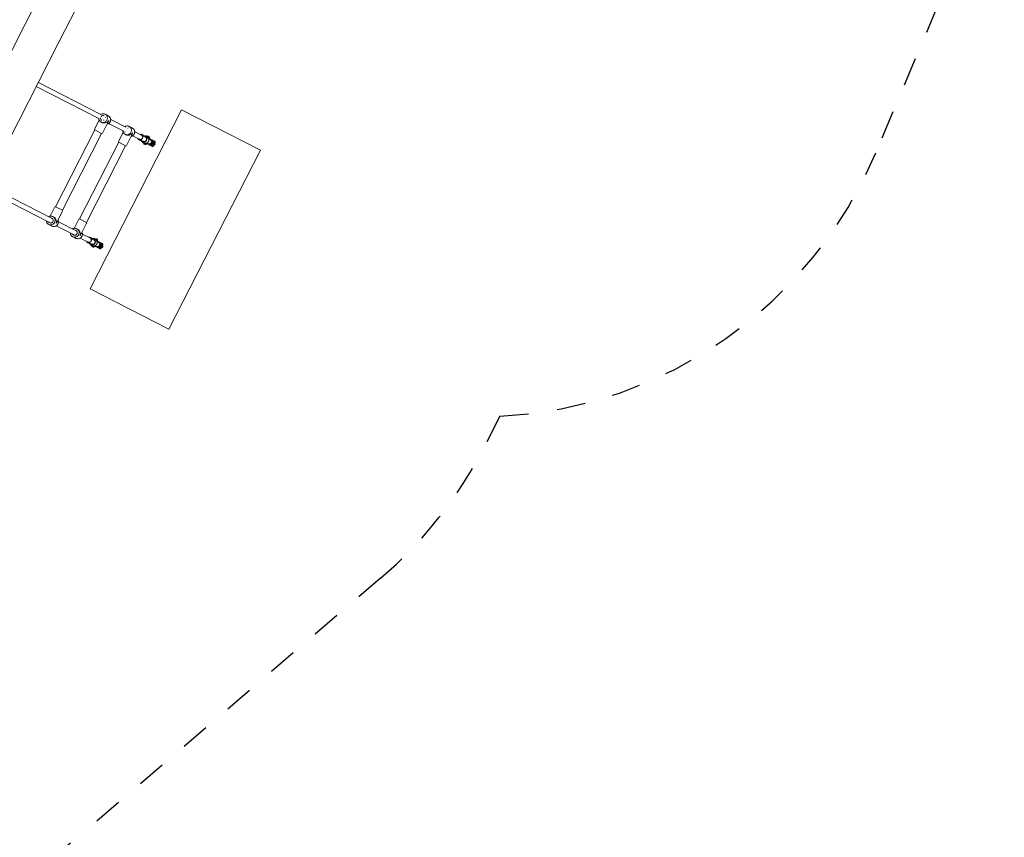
# Model space of a CAD drawing. Extents: x 5459245 to 5462690, y 5971016 to 5972523.
# Tile 87 of 136: x 5462451.54 to 5462454.96, y 5972208.21 to 5972211.05. Entities that reach past the tile are written whole.
import ezdxf

# ---------------------------------------------------------------- set-up
doc = ezdxf.new("R2010")
doc.units = 0
doc.linetypes.add('8', pattern=[0.5, 0.25, -0.25])
doc.layers.add('A_MAŁA ARCHITEKTURA', color=195, linetype='CONTINUOUS', lineweight=9)

# ---------------------------------------------------------------- blocks, each defined once
blk = doc.blocks.new('A$C43995eb0')
at = {"layer": 'A_MAŁA ARCHITEKTURA', "linetype": '8', "lineweight": 25, "ltscale": 2}
for p, q in [((2183.4, 2685.5), (3334.5, 2771.8)), ((4746.3, 2025), (4866.1, 2025)), ((5437.3, 1912), (6712.3, 1387))]:
    blk.add_line(p, q, dxfattribs=at)
at = {"layer": 'A_MAŁA ARCHITEKTURA'}
for p, q in [((4300.6, 861.4), (5000.6, 861.4)), ((4300.6, 861.4), (4300.6, 553.6)), ((5000.6, 861.4), (5000.6, 553.6)), ((4300.6, 553.6), (5000.6, 553.6))]:
    blk.add_line(p, q, dxfattribs=at)
at = {"layer": 'A_MAŁA ARCHITEKTURA', "linetype": 'Continuous'}
for p, q in [((4440.6, 520), (4440.6, 518.1)), ((4447.6, 523), (4447.6, 520.3)), ((4447.6, 514.2), (4447.6, 511.5)), ((4453.6, 520.3), (4453.6, 523)), ((4453.6, 511.5), (4453.6, 514.2)), ((4460.6, 518.1), (4460.6, 520)), ((4840.6, 520), (4840.6, 518.3)), ((4847.6, 523.4), (4847.6, 523.3)), ((4847.6, 523.3), (4847.6, 520.9)), ((4847.6, 515.2), (4847.6, 515.1)), ((4847.6, 515.1), (4847.6, 513.2)), ((4853.6, 523.3), (4853.6, 523.4)), ((4853.6, 520.9), (4853.6, 523.3)), ((4853.6, 515.1), (4853.6, 515.2)), ((4853.6, 513.3), (4853.6, 515.1)), ((4860.6, 518.3), (4860.6, 520)), ((4437.2, 491.3), (4437.1, 491.2)), ((4437.1, 491.2), (4437.1, 485.5)), ((4437.1, 485.5), (4437.2, 485.4)), ((4437.2, 484.2), (4437.2, 492.5)), ((4439.6, 482.8), (4439.6, 490.3)), ((4439.6, 482.8), (4439.6, 471.1)), ((4440.6, 512), (4440.6, 509.3)), ((4440.6, 503.1), (4440.6, 500.4)), ((4440.8, 499.7), (4440.9, 499.2)), ((4442.6, 503.5), (4442.6, 498.2)), ((4442.6, 498.2), (4442.6, 497.7)), ((4442.6, 484.7), (4442.6, 483.4)), ((4442.6, 483.4), (4442.6, 477.9)), ((4446.6, 511), (4446.6, 511.9)), ((4454.6, 512), (4454.6, 511)), ((4458.6, 498.2), (4458.6, 503.5)), ((4458.6, 497.7), (4458.6, 498.2)), ((4458.6, 483.4), (4458.6, 484.7)), ((4458.6, 477.9), (4458.6, 483.4)), ((4460.3, 499.2), (4460.5, 499.7)), ((4460.6, 509.3), (4460.6, 512)), ((4460.6, 500.4), (4460.6, 503.1)), ((4461.6, 482.8), (4461.6, 490.3)), ((4461.6, 471.1), (4461.6, 482.8)), ((4464.1, 493.3), (4464, 493.3)), ((4464, 483.4), (4464.1, 483.3)), ((4464.1, 493.3), (4464.1, 483.3)), ((4837.2, 493.6), (4837.1, 493.5)), ((4837.1, 493.5), (4837.1, 487.8)), ((4837.1, 487.8), (4837.2, 487.8)), ((4837.2, 486.5), (4837.2, 494.8)), ((4839.6, 486), (4839.6, 493)), ((4839.6, 486), (4839.6, 474.3)), ((4840.6, 512.6), (4840.6, 510.1)), ((4840.6, 504.4), (4840.6, 501.8)), ((4842.6, 505.9), (4842.6, 500.8)), ((4842.6, 500.8), (4842.6, 500.3)), ((4842.6, 487.9), (4842.6, 486.7)), ((4842.6, 486.7), (4842.6, 481.3)), ((4842.6, 481.3), (4842.6, 480.2)), ((4842.6, 481.3), (4842.6, 480.2)), ((4842.6, 480.2), (4842.6, 474.7)), ((4858.6, 500.8), (4858.6, 505.9)), ((4858.6, 500.3), (4858.6, 500.8)), ((4858.6, 486.7), (4858.6, 487.9)), ((4858.6, 481.3), (4858.6, 486.7)), ((4858.6, 480.2), (4858.6, 481.3)), ((4858.6, 481.3), (4858.6, 480.2)), ((4858.6, 474.7), (4858.6, 480.2)), ((4860.6, 510.1), (4860.6, 512.6)), ((4860.6, 501.8), (4860.6, 504.4)), ((4861.6, 486), (4861.6, 493)), ((4861.6, 474.3), (4861.6, 486)), ((4864.1, 495.7), (4864, 495.6)), ((4864, 485.7), (4864.1, 485.7)), ((4864.1, 495.7), (4864.1, 485.7)), ((4442.6, 477.9), (4442.6, 476.7)), ((4442.6, 477.9), (4442.6, 476.7)), ((4442.6, 476.7), (4442.6, 471.1)), ((4442.6, 471.1), (4442.6, 469.9)), ((4442.6, 469.9), (4442.6, 469.3)), ((4442.6, 469.3), (4442.6, 442.8)), ((4458.6, 476.7), (4458.6, 477.9)), ((4458.6, 477.9), (4458.6, 476.7)), ((4458.6, 471.1), (4458.6, 476.7)), ((4458.6, 469.9), (4458.6, 471.1)), ((4458.6, 469.3), (4458.6, 469.9)), ((4458.6, 442.8), (4458.6, 469.3)), ((4842.6, 474.7), (4842.6, 473.6)), ((4842.6, 474.7), (4842.6, 474.3)), ((4842.6, 473.6), (4842.6, 473.1)), ((4842.6, 473.1), (4842.6, 442.8)), ((4858.6, 473.6), (4858.6, 474.7)), ((4858.6, 474.7), (4858.6, 474.3)), ((4858.6, 473.1), (4858.6, 473.6)), ((4858.6, 442.8), (4858.6, 473.1)), ((4435.1, 429.9), (4435.1, 424.4)), ((4435.1, 422.6), (4435.1, 417.1)), ((4449.6, 438.3), (4449.6, 438.8)), ((4498.7, 439), (4454.3, 439)), ((4466.1, 417.1), (4466.1, 419.9)), ((4500.6, 436.7), (4500.6, 437.1)), ((4800.6, 437), (4500.6, 437)), ((4500.6, 409.9), (4500.6, 436.7)), ((4800.6, 437.1), (4800.6, 409.9)), ((4847, 439), (4802.5, 439)), ((4835.1, 419.9), (4835.1, 417.1)), ((4842.6, 421.1), (4842.6, 349)), ((4851.6, 438.8), (4851.6, 438.3)), ((4858.6, 348.9), (4858.6, 421.1)), ((4865.5, 427.9), (4865.5, 427.8)), ((4866.1, 424.4), (4866.1, 429.9)), ((4866.1, 417.1), (4866.1, 422.6)), ((4442.6, 408.4), (4442.6, 349)), ((4458.6, 348.9), (4458.6, 408.4)), ((4463, 408), (4498.7, 408)), ((4500.6, 410), (4800.6, 410)), ((4802.5, 408), (4838.3, 408)), ((4449.6, 344.5), (4449.6, 345)), ((4498.7, 345.2), (4454.3, 345.2)), ((4500.6, 342.9), (4500.6, 343.3)), ((4800.6, 343.2), (4500.6, 343.2)), ((4500.6, 316.1), (4500.6, 342.9)), ((4800.6, 343.3), (4800.6, 316.1)), ((4847, 345.2), (4802.5, 345.2)), ((4851.6, 345), (4851.6, 344.5)), ((4435.1, 336), (4435.1, 330.6)), ((4435.1, 328.8), (4435.1, 323.3)), ((4442.6, 310.4), (4442.6, 66.5)), ((4458.6, 66.5), (4458.6, 310.4)), ((4463, 314.2), (4498.7, 314.2)), ((4466.1, 323.3), (4466.1, 326.1)), ((4500.6, 316.2), (4800.6, 316.2)), ((4802.5, 314.2), (4838.3, 314.2)), ((4835.1, 326.1), (4835.1, 323.3)), ((4842.6, 327.3), (4842.6, 66.5)), ((4858.6, 66.5), (4858.6, 327.3)), ((4865.5, 334.1), (4865.5, 334)), ((4866.1, 330.6), (4866.1, 336)), ((4866.1, 323.3), (4866.1, 328.8)), ((4282.9, 66.5), (4043.6, 66.5)), ((5117.4, 66.5), (4282.9, 66.5)), ((4043.6, -66.5), (4282.9, -66.5)), ((4282.9, -66.5), (5117.4, -66.5))]:
    blk.add_line(p, q, dxfattribs=at)
at = {"layer": 'A_MAŁA ARCHITEKTURA', "linetype": 'Continuous', "flags": 128}
for points in [[(4442.6, 404.2), (4442.2, 404.5), (4440.3, 405.9), (4438.7, 407.6), (4437.3, 409.4), (4436.3, 411.5), (4435.5, 413.7), (4435.2, 416), (4435.2, 418.3), (4435.5, 420.6), (4436.3, 422.8), (4437.3, 424.8), (4438.7, 426.7), (4440.3, 428.4), (4442.2, 429.8), (4444.3, 430.9), (4446.5, 431.7), (4448.9, 432.1), (4451.2, 432.2), (4453.6, 431.9), (4455.9, 431.3), (4458, 430.4), (4460, 429.1), (4461.8, 427.6), (4463.3, 425.8), (4464.5, 423.8), (4465.4, 421.7), (4466, 419.4), (4466.1, 417.1), (4466.1, 417.1)], [(4839.8, 406.4), (4838.3, 408), (4837, 409.9), (4836.1, 412), (4835.4, 414.3), (4835.2, 416.6), (4835.2, 418.9), (4835.7, 421.1), (4836.5, 423.3), (4837.6, 425.3), (4839.1, 427.2), (4840.8, 428.8), (4842.7, 430.1), (4844.8, 431.1), (4847.1, 431.8), (4849.5, 432.2), (4851.8, 432.2), (4854.2, 431.8), (4856.4, 431.1), (4858.6, 430.1), (4860.5, 428.8), (4862.2, 427.2), (4863.7, 425.3), (4864.8, 423.3), (4865.6, 421.1), (4866, 418.9), (4866.1, 417.1)], [(4858.6, 413.1), (4859.2, 414.5), (4859.6, 416.3), (4859.6, 418), (4859.2, 419.8), (4858.5, 421.4), (4857.5, 422.8), (4856.2, 424.1), (4854.6, 425), (4852.9, 425.6), (4851.1, 425.9), (4849.3, 425.8), (4847.5, 425.3), (4845.9, 424.6), (4844.4, 423.5), (4843.3, 422.1), (4842.4, 420.6), (4841.8, 418.9), (4841.6, 417.1), (4841.6, 417.1)], [(4443.1, 310.2), (4442.2, 310.7), (4440.3, 312.1), (4438.7, 313.7), (4437.3, 315.6), (4436.3, 317.7), (4435.5, 319.9), (4435.2, 322.2), (4435.2, 324.5), (4435.5, 326.8), (4436.3, 329), (4437.3, 331), (4438.7, 332.9), (4440.3, 334.6), (4442.2, 336), (4444.3, 337.1), (4446.5, 337.9), (4448.9, 338.3), (4451.2, 338.4), (4453.6, 338.1), (4455.9, 337.5), (4458, 336.6), (4460, 335.3), (4461.8, 333.8), (4463.3, 332), (4464.5, 330), (4465.4, 327.9), (4466, 325.6), (4466.1, 323.3), (4466.1, 323.3)], [(4456.8, 329.7), (4455.4, 328.6), (4454.5, 328.1)], [(4839.8, 312.6), (4838.3, 314.2), (4837, 316.1), (4836.1, 318.2), (4835.4, 320.5), (4835.2, 322.8), (4835.2, 325.1), (4835.7, 327.3), (4836.5, 329.5), (4837.6, 331.5), (4839.1, 333.4), (4840.8, 335), (4842.7, 336.3), (4844.8, 337.3), (4847.1, 338), (4849.5, 338.4), (4851.8, 338.4), (4854.2, 338), (4856.4, 337.3), (4858.6, 336.3), (4860.5, 335), (4862.2, 333.4), (4863.7, 331.5), (4864.8, 329.5), (4865.6, 327.3), (4866, 325.1), (4866.1, 323.3)], [(4858.6, 319.3), (4859.2, 320.7), (4859.6, 322.4), (4859.6, 324.2), (4859.2, 325.9), (4858.5, 327.6), (4857.5, 329), (4856.2, 330.2), (4854.6, 331.2), (4852.9, 331.8), (4851.1, 332.1), (4849.3, 332), (4847.5, 331.5), (4845.9, 330.8), (4844.4, 329.7), (4843.3, 328.3), (4842.4, 326.8), (4841.8, 325.1), (4841.6, 323.3), (4841.6, 323.3)]]:
    blk.add_lwpolyline(points, dxfattribs=at)
at = {"layer": 'A_MAŁA ARCHITEKTURA', "linetype": '8', "lineweight": 25, "ltscale": 2}
for centre, start, end in [((3446.6, 1276), 29.9559, 94.286), ((4866.1, 525), 67.6199, 90), ((6141.1, 0), 292.3801, 67.6199)]:
    blk.add_arc(centre, 1500, start, end, dxfattribs=at)
at = {"layer": 'A_MAŁA ARCHITEKTURA', "linetype": 'Continuous'}
for centre, radius, start, end in [((4850.6, 505.9), 8, 0, 180), ((4441, 492.5), 3.87, 82.7309, 180), ((4441, 484.2), 3.87, 180, 248.7631), ((4450.3, 490.3), 10.6, 113.4193, 179.5383), ((4450.6, 482.5), 11, 1.4831, 178.5169), ((4450.6, 503.5), 8, 0, 180), ((4450.6, 484.5), 8, 1.4703, 178.5297), ((4451, 490.3), 10.6, 0.4617, 66.5807), ((4460.2, 492.5), 3.86, 12.1708, 97.2691), ((4460.2, 484.2), 3.87, 291.2369, 347.8292), ((4841, 494.8), 3.87, 85.8939, 180), ((4841, 486.5), 3.86, 180, 248.7631), ((4850.3, 492.9), 10.7, 113.6056, 179.6079), ((4850.6, 485.7), 11, 1.2658, 178.7342), ((4850.6, 487.7), 8, 1.2549, 178.7451), ((4850.6, 473.4), 8, 1.2379, 178.7621), ((4850.6, 472.9), 8, 1.2324, 178.7676), ((4851, 492.9), 10.7, 0.3921, 66.3944), ((4860.2, 494.8), 3.86, 12.1708, 94.1061), ((4860.2, 486.5), 3.86, 291.2369, 347.8292), ((4450.1, 471.2), 10.5, 180.2227, 224.4381), ((4450.6, 469.7), 8, 1.4504, 178.5496), ((4450.6, 469.1), 8, 1.444, 178.556), ((4451.2, 471.2), 10.5, 315.5285, 359.8107), ((4850.2, 474.3), 10.6, 180.1888, 224.2768), ((4851.1, 474.3), 10.5, 315.6948, 359.8396), ((4450.2, 417.2), 8.6, 180.1078, 216.4395), ((4451.1, 417.2), 8.58, 323.5266, 1.0274), ((4451.1, 417.2), 15, 300.0489, 359.6258), ((4451, 429.6), 15.3, 38.1682, 50.1384), ((4498.7, 437.1), 1.9, 0, 90), ((4802.5, 437.1), 1.9, 90, 180), ((4850.2, 417.1), 8.56, 180.048, 207.9699), ((4851.2, 429.8), 14.9, 0.2169, 48.1747), ((4498.7, 409.9), 1.9, 270, 0), ((4802.5, 409.9), 1.9, 180, 270), ((4451, 335.8), 15.3, 38.1682, 50.1384), ((4498.7, 343.3), 1.9, 0, 90), ((4802.5, 343.3), 1.9, 90, 180), ((4851.2, 336), 14.9, 0.2169, 48.1747), ((4450.5, 323.4), 8.82, 180.6803, 254.2027), ((4450.6, 336.3), 9.02, 227.4451, 245.3133), ((4450.9, 323.4), 8.76, 285.5188, 0.6831), ((4451.1, 323.4), 15, 298.1002, 359.6096), ((4498.7, 316.1), 1.9, 270, 0), ((4802.5, 316.1), 1.9, 180, 270), ((4850.2, 323.3), 8.56, 180.048, 207.9699)]:
    blk.add_arc(centre, radius, start, end, dxfattribs=at)
for centre, major_axis, start_param, end_param in [((4450.6, 423.5), (-12.2, 12.2), 5.379421, 5.443982), ((4450.6, 423.5), (12.2, 12.2), 0.903765, 0.968326), ((4450.6, 423.5), (12.2, 12.2), 0.667032, 0.903765), ((4450.6, 423.5), (-12.2, 12.2), 3.808624, 5.379421), ((4850.6, 423.5), (12.2, 12.2), 0.903765, 2.474561), ((4850.6, 423.5), (-12.2, 12.2), 5.379421, 5.616154), ((4850.6, 423.5), (12.2, 12.2), 0.839204, 0.903765), ((4850.6, 423.5), (12.2, -12.2), 2.173267, 2.237828), ((4450.6, 329.7), (-12.2, 12.2), 5.379421, 5.443982), ((4450.6, 329.7), (12.2, 12.2), 0.903765, 0.968326), ((4450.6, 329.7), (12.2, 12.2), 0.667032, 0.903765), ((4450.6, 329.7), (-12.2, 12.2), 3.808624, 5.379421), ((4850.6, 329.7), (12.2, 12.2), 0.903765, 2.474561), ((4850.6, 329.7), (-12.2, 12.2), 5.379421, 5.616154), ((4850.6, 329.7), (12.2, 12.2), 0.839204, 0.903765), ((4850.6, 329.7), (12.2, -12.2), 2.173267, 2.237828)]:
    blk.add_ellipse(centre, major_axis=major_axis, ratio=0.787434, start_param=start_param, end_param=end_param, dxfattribs=at)
for points, knots in [([(4440.7, 520), (4440.7, 520.1), (4440.6, 520.5), (4440.9, 521.3), (4441.4, 522.2), (4442.3, 522.8), (4443.3, 523.1), (4444.3, 523.1), (4445.2, 522.7), (4446, 522.1), (4446.5, 521.2), (4446.6, 520.4), (4446.6, 520), (4446.6, 520)], [0, 0, 0, 0, 0.019603, 0.132293, 0.244595, 0.354242, 0.460249, 0.563361, 0.665532, 0.768973, 0.875332, 0.985122, 1, 1, 1, 1]), ([(4443.6, 521.1), (4443.6, 521.1), (4443.3, 521.1), (4442.6, 520.9), (4441.7, 520.4), (4441, 519.7), (4440.7, 518.9), (4440.6, 518.3), (4440.7, 517.8), (4440.7, 517.5), (4440.8, 517.3)], [0, 0, 0, 0, 0.007262, 0.189115, 0.370966, 0.552794, 0.734589, 0.82449, 0.914384, 1, 1, 1, 1]), ([(4443.6, 514.9), (4443.6, 514.9), (4443.3, 514.9), (4442.6, 514.7), (4441.7, 514.3), (4441, 513.5), (4440.7, 512.8), (4440.6, 512.2), (4440.7, 512), (4440.7, 512)], [0, 0, 0, 0, 0.008575, 0.223306, 0.438036, 0.652739, 0.867401, 0.973557, 1, 1, 1, 1]), ([(4440.8, 517.4), (4440.8, 517.2), (4441, 516.7), (4441.5, 516), (4442.1, 515.4), (4442.6, 515.1), (4442.7, 515)], [0, 0, 0, 0, 0.215256, 0.448671, 0.881177, 1, 1, 1, 1]), ([(4447.6, 516.4), (4447.1, 516.4), (4446, 516.2), (4444.4, 515.9), (4442.8, 515.2), (4441.7, 514.3), (4441, 513.5), (4440.8, 513), (4440.8, 512.7)], [0, 0, 0, 0, 0.180852, 0.336768, 0.525138, 0.748778, 0.873431, 1, 1, 1, 1]), ([(4443.6, 521.1), (4443.7, 521.1), (4444, 521.1), (4444.7, 520.9), (4445.5, 520.5), (4445.9, 520), (4446.1, 519.8)], [0, 0, 0, 0, 0.014082, 0.366701, 0.719321, 1, 1, 1, 1]), ([(4443.6, 514.9), (4443.7, 514.9), (4444, 514.9), (4444.7, 514.7), (4445.6, 514.2), (4446.3, 513.5), (4446.6, 512.7), (4446.7, 512.2), (4446.6, 512), (4446.6, 511.9)], [0, 0, 0, 0, 0.0085753, 0.2233086, 0.4380423, 0.6527628, 0.867436, 0.9735846, 1, 1, 1, 1]), ([(4447.6, 519.7), (4447.4, 519.7), (4446.9, 519.8), (4446.4, 519.9), (4446.3, 519.9), (4446.2, 519.9)], [0, 0, 0, 0, 0.262935, 0.62743, 1, 1, 1, 1]), ([(4453.6, 523), (4453.6, 523.4), (4453.6, 524), (4453.2, 524.7), (4452.7, 525.3), (4452.2, 525.7), (4451.6, 526), (4450.9, 526.1), (4450.3, 526.1), (4449.6, 526), (4448.9, 525.6), (4448.3, 525), (4447.8, 524.2), (4447.7, 523.4), (4447.6, 523)], [0, 0, 0, 0, 0.102248, 0.191567, 0.266462, 0.327492, 0.414066, 0.466939, 0.52558, 0.619962, 0.688057, 0.773697, 0.878364, 1, 1, 1, 1]), ([(4453.6, 523), (4453.6, 523), (4453.6, 523.4), (4453.5, 524.1), (4453, 524.9), (4452.2, 525.6), (4451.4, 525.9), (4450.8, 526), (4450.3, 525.9), (4449.6, 525.8), (4448.8, 525.4), (4448.1, 524.7), (4447.7, 523.9), (4447.6, 523.3), (4447.6, 523), (4447.6, 523)], [0, 0, 0, 0, 0.004287, 0.111621, 0.218955, 0.326276, 0.433577, 0.48664, 0.539698, 0.592756, 0.700028, 0.807313, 0.914638, 0.995713, 1, 1, 1, 1]), ([(4447.6, 523.1), (4447.6, 523.1), (4447.6, 523.2), (4447.6, 523.1), (4447.6, 523)], [0, 0, 0, 0, 0.0559504, 1, 1, 1, 1]), ([(4453.6, 520.4), (4453.6, 520.4), (4453.6, 520.7), (4453.5, 521.4), (4453, 522.2), (4452.2, 522.9), (4451.4, 523.2), (4450.8, 523.3), (4450.3, 523.2), (4449.6, 523.1), (4448.8, 522.7), (4448.1, 522), (4447.7, 521.2), (4447.6, 520.6), (4447.6, 520.4), (4447.6, 520.4)], [0, 0, 0, 0, 0.004286, 0.111621, 0.218955, 0.326276, 0.433577, 0.48664, 0.539698, 0.592756, 0.700028, 0.807313, 0.914638, 0.995714, 1, 1, 1, 1]), ([(4447.6, 520.5), (4447.6, 520.3), (4447.6, 519.9), (4447.6, 518.8), (4447.6, 517.1), (4447.6, 515.5), (4447.6, 514.7), (4447.6, 514.5)], [0, 0, 0, 0, 0.196256, 0.377173, 0.69194, 0.946314, 1, 1, 1, 1]), ([(4453.6, 514.2), (4453.6, 514.5), (4453.6, 515.1), (4453.2, 515.9), (4452.7, 516.4), (4452.2, 516.9), (4451.6, 517.1), (4450.9, 517.3), (4450.3, 517.3), (4449.6, 517.1), (4448.9, 516.7), (4448.3, 516.2), (4447.8, 515.3), (4447.7, 514.6), (4447.6, 514.2)], [0, 0, 0, 0, 0.102248, 0.191567, 0.266462, 0.327492, 0.414066, 0.466939, 0.52558, 0.619962, 0.688057, 0.773697, 0.878364, 1, 1, 1, 1]), ([(4453.6, 514.2), (4453.6, 514.2), (4453.6, 514.5), (4453.5, 515.2), (4453, 516.1), (4452.2, 516.7), (4451.4, 517), (4450.8, 517.1), (4450.3, 517.1), (4449.6, 517), (4448.8, 516.6), (4448.1, 515.9), (4447.7, 515), (4447.6, 514.4), (4447.6, 514.2), (4447.6, 514.2)], [0, 0, 0, 0, 0.004287, 0.111621, 0.218955, 0.326276, 0.433577, 0.48664, 0.539698, 0.592756, 0.700028, 0.807313, 0.914638, 0.995713, 1, 1, 1, 1]), ([(4453.6, 511.5), (4453.6, 511.5), (4453.6, 511.9), (4453.5, 512.5), (4453, 513.4), (4452.2, 514), (4451.4, 514.3), (4450.8, 514.4), (4450.3, 514.4), (4449.6, 514.2), (4448.8, 513.9), (4448.1, 513.2), (4447.7, 512.4), (4447.6, 511.8), (4447.6, 511.5), (4447.6, 511.5)], [0, 0, 0, 0, 0.004286, 0.111621, 0.218955, 0.326276, 0.433577, 0.48664, 0.539698, 0.592756, 0.700028, 0.807313, 0.914638, 0.995714, 1, 1, 1, 1]), ([(4447.6, 514.3), (4447.6, 514.3), (4447.6, 514.3), (4447.6, 514.2), (4447.6, 514.1)], [0, 0, 0, 0, 0.05595, 1, 1, 1, 1]), ([(4453.6, 523), (4453.6, 523.1), (4453.6, 523.2), (4453.6, 523.1), (4453.6, 523.1)], [0, 0, 0, 0, 0.94405, 1, 1, 1, 1]), ([(4453.6, 514.5), (4453.6, 514.7), (4453.6, 515.5), (4453.6, 517.1), (4453.6, 518.8), (4453.6, 519.9), (4453.6, 520.3), (4453.6, 520.5)], [0, 0, 0, 0, 0.053686, 0.30806, 0.622827, 0.803744, 1, 1, 1, 1]), ([(4455.1, 519.9), (4455.1, 519.9), (4455.1, 520), (4455, 519.9), (4454.6, 519.9), (4454.1, 519.8), (4453.7, 519.7), (4453.6, 519.7)], [0, 0, 0, 0, 0.0753643, 0.2450525, 0.5802527, 0.9206216, 1, 1, 1, 1]), ([(4460.5, 512.7), (4460.5, 513), (4460.3, 513.4), (4459.8, 514.1), (4459, 514.9), (4457.8, 515.5), (4456.3, 516), (4454.8, 516.4), (4453.8, 516.4), (4453.6, 516.4)], [0, 0, 0, 0, 0.090829, 0.189321, 0.371821, 0.533954, 0.682108, 0.963184, 1, 1, 1, 1]), ([(4453.6, 514.1), (4453.6, 514.2), (4453.6, 514.3), (4453.6, 514.3), (4453.6, 514.3)], [0, 0, 0, 0, 0.94405, 1, 1, 1, 1]), ([(4454.6, 520), (4454.6, 520.2), (4454.7, 520.7), (4455, 521.6), (4455.6, 522.4), (4456.5, 523), (4457.6, 523.2), (4458.5, 523), (4459.4, 522.5), (4460.1, 521.8), (4460.6, 520.9), (4460.6, 520.3), (4460.6, 520)], [0, 0, 0, 0, 0.055406, 0.167432, 0.279068, 0.387573, 0.492494, 0.595039, 0.697341, 0.801514, 0.908904, 1, 1, 1, 1]), ([(4457.6, 514.9), (4457.6, 514.9), (4457.3, 514.9), (4456.6, 514.7), (4455.7, 514.2), (4455, 513.5), (4454.7, 512.7), (4454.6, 512.2), (4454.6, 512), (4454.6, 511.9)], [0, 0, 0, 0, 0.008575, 0.223309, 0.438042, 0.652763, 0.867436, 0.973585, 1, 1, 1, 1]), ([(4457.6, 521.1), (4457.6, 521.1), (4457.6, 521.1), (4457.5, 521.1), (4457.3, 521.1), (4456.8, 521), (4456, 520.7), (4455.4, 520.3), (4455.3, 520), (4455.3, 519.9)], [0, 0, 0, 0, 0.01465, 0.025737, 0.070097, 0.248088, 0.607797, 0.974628, 1, 1, 1, 1]), ([(4457.6, 521.1), (4457.6, 521.1), (4457.7, 521.1), (4457.7, 521.1), (4457.9, 521.1), (4458.5, 521), (4459.3, 520.7), (4460, 520), (4460.5, 519.1), (4460.6, 518.3), (4460.6, 517.7), (4460.5, 517.4), (4460.5, 517.3)], [0, 0, 0, 0, 0.007225, 0.012693, 0.034569, 0.122347, 0.299741, 0.480631, 0.661489, 0.842314, 0.93174, 1, 1, 1, 1]), ([(4457.6, 514.9), (4457.6, 514.9), (4458, 514.9), (4458.7, 514.7), (4459.6, 514.3), (4460.3, 513.5), (4460.6, 512.8), (4460.6, 512.2), (4460.6, 512), (4460.6, 512)], [0, 0, 0, 0, 0.008575, 0.223306, 0.438036, 0.652739, 0.867401, 0.973557, 1, 1, 1, 1]), ([(4458.5, 515.1), (4459, 515.4), (4459.7, 515.8), (4460.3, 516.6), (4460.4, 517.1), (4460.5, 517.4)], [0, 0, 0, 0, 0.426105, 0.710863, 1, 1, 1, 1]), ([(4840.7, 520), (4840.7, 520.1), (4840.6, 520.5), (4840.9, 521.2), (4841.4, 522.2), (4842.3, 522.8), (4843.2, 523.1), (4844.3, 523.1), (4845.2, 522.7), (4846, 522.1), (4846.5, 521.2), (4846.6, 520.4), (4846.6, 520), (4846.6, 520)], [0, 0, 0, 0, 0.019509, 0.13142, 0.243004, 0.352339, 0.458576, 0.562321, 0.66523, 0.769212, 0.8757, 0.985133, 1, 1, 1, 1]), ([(4843.6, 521.2), (4843.6, 521.2), (4843.3, 521.2), (4842.6, 521.1), (4841.7, 520.6), (4841, 519.8), (4840.7, 519), (4840.6, 518.4), (4840.7, 517.9), (4840.7, 517.6), (4840.8, 517.4)], [0, 0, 0, 0, 0.007231, 0.188309, 0.369385, 0.550439, 0.731459, 0.820978, 0.910489, 1, 1, 1, 1]), ([(4843.6, 515.5), (4843.6, 515.5), (4843.3, 515.5), (4842.6, 515.4), (4841.7, 514.9), (4841, 514.1), (4840.7, 513.3), (4840.6, 512.8), (4840.7, 512.6), (4840.7, 512.6)], [0, 0, 0, 0, 0.008575, 0.223306, 0.438036, 0.652739, 0.867401, 0.973557, 1, 1, 1, 1]), ([(4840.8, 517.4), (4840.9, 517.1), (4841.3, 516.3), (4842, 515.6), (4842.4, 515.4), (4842.5, 515.4)], [0, 0, 0, 0, 0.480563, 0.967201, 1, 1, 1, 1]), ([(4847.6, 516.9), (4847.5, 516.9), (4846.7, 516.8), (4845.3, 516.6), (4843.4, 516), (4842, 515.2), (4841.3, 514.5), (4841, 514), (4840.8, 513.6), (4840.8, 513.4)], [0, 0, 0, 0, 0.056305, 0.238666, 0.454285, 0.710392, 0.804986, 0.903437, 1, 1, 1, 1]), ([(4843.6, 521.2), (4843.7, 521.2), (4844, 521.2), (4844.7, 521.1), (4845.5, 520.7), (4845.9, 520.2), (4846, 520.1)], [0, 0, 0, 0, 0.0145627, 0.3792296, 0.743897, 1, 1, 1, 1]), ([(4843.6, 515.5), (4843.7, 515.5), (4844, 515.5), (4844.7, 515.3), (4845.6, 514.8), (4846.3, 514.1), (4846.6, 513.3), (4846.7, 512.8), (4846.6, 512.6), (4846.6, 512.5)], [0, 0, 0, 0, 0.008575, 0.223309, 0.438042, 0.652763, 0.867436, 0.973585, 1, 1, 1, 1]), ([(4847.6, 520), (4847.6, 520), (4847.3, 520), (4846.9, 520.1), (4846.4, 520.1), (4846.2, 520.2), (4846.2, 520.1), (4846.2, 520.1)], [0, 0, 0, 0, 0.082459, 0.279281, 0.48807, 0.936432, 1, 1, 1, 1]), ([(4853.6, 523.3), (4853.6, 523.6), (4853.6, 524.2), (4853.2, 525), (4852.7, 525.6), (4852.2, 526), (4851.6, 526.3), (4850.9, 526.4), (4850.3, 526.4), (4849.6, 526.2), (4848.9, 525.8), (4848.3, 525.3), (4847.8, 524.4), (4847.7, 523.7), (4847.6, 523.3)], [0, 0, 0, 0, 0.102291, 0.191709, 0.266731, 0.327876, 0.414508, 0.467186, 0.525734, 0.620203, 0.688339, 0.773972, 0.87855, 1, 1, 1, 1]), ([(4853.6, 523.3), (4853.6, 523.4), (4853.6, 523.7), (4853.5, 524.4), (4853, 525.2), (4852.2, 525.9), (4851.4, 526.2), (4850.8, 526.3), (4850.3, 526.3), (4849.6, 526.1), (4848.8, 525.8), (4848.1, 525), (4847.7, 524.2), (4847.6, 523.6), (4847.6, 523.4), (4847.6, 523.3)], [0, 0, 0, 0, 0.0042865, 0.1116213, 0.2189554, 0.3262763, 0.4335768, 0.4866395, 0.5396978, 0.5927561, 0.7000285, 0.8073133, 0.9146378, 0.9957135, 1, 1, 1, 1]), ([(4853.6, 520.9), (4853.6, 520.9), (4853.6, 521.2), (4853.5, 521.9), (4853, 522.7), (4852.2, 523.4), (4851.4, 523.7), (4850.8, 523.8), (4850.3, 523.8), (4849.6, 523.6), (4848.8, 523.3), (4848.1, 522.6), (4847.7, 521.7), (4847.6, 521.1), (4847.6, 520.9), (4847.6, 520.9)], [0, 0, 0, 0, 0.004286, 0.111621, 0.218955, 0.326276, 0.433577, 0.48664, 0.539698, 0.592756, 0.700028, 0.807313, 0.914638, 0.995714, 1, 1, 1, 1]), ([(4847.6, 521), (4847.6, 520.8), (4847.6, 520.5), (4847.6, 519.4), (4847.6, 517.7), (4847.6, 516.2), (4847.6, 515.4), (4847.6, 515.3)], [0, 0, 0, 0, 0.20088, 0.38606, 0.708244, 0.968612, 1, 1, 1, 1]), ([(4853.6, 515.1), (4853.6, 515.4), (4853.6, 516), (4853.2, 516.8), (4852.7, 517.4), (4852.2, 517.8), (4851.6, 518.1), (4850.9, 518.2), (4850.3, 518.2), (4849.6, 518), (4848.9, 517.6), (4848.3, 517.1), (4847.8, 516.2), (4847.7, 515.5), (4847.6, 515.1)], [0, 0, 0, 0, 0.102291, 0.191709, 0.266731, 0.327876, 0.414508, 0.467186, 0.525734, 0.620203, 0.688339, 0.773972, 0.87855, 1, 1, 1, 1]), ([(4853.6, 515.1), (4853.6, 515.1), (4853.6, 515.5), (4853.5, 516.2), (4853, 517), (4852.2, 517.7), (4851.4, 518), (4850.8, 518.1), (4850.3, 518.1), (4849.6, 517.9), (4848.8, 517.6), (4848.1, 516.8), (4847.7, 516), (4847.6, 515.4), (4847.6, 515.1), (4847.6, 515.1)], [0, 0, 0, 0, 0.004287, 0.111621, 0.218955, 0.326276, 0.433577, 0.48664, 0.539698, 0.592756, 0.700028, 0.807313, 0.914638, 0.995713, 1, 1, 1, 1]), ([(4853.5, 513.3), (4853.5, 513.4), (4853.4, 513.9), (4853, 514.5), (4852.2, 515.2), (4851.4, 515.5), (4850.8, 515.6), (4850.3, 515.5), (4849.6, 515.4), (4848.8, 515), (4848.1, 514.3), (4847.8, 513.7), (4847.7, 513.3), (4847.7, 513.2)], [0, 0, 0, 0, 0.042967, 0.167451, 0.291921, 0.416367, 0.477909, 0.539445, 0.600981, 0.725395, 0.849822, 0.974296, 1, 1, 1, 1]), ([(4853.6, 515.3), (4853.6, 515.4), (4853.6, 516.2), (4853.6, 517.7), (4853.6, 519.4), (4853.6, 520.5), (4853.6, 520.8), (4853.6, 521)], [0, 0, 0, 0, 0.031388, 0.291756, 0.61394, 0.79912, 1, 1, 1, 1]), ([(4855.2, 520.1), (4855.2, 520.2), (4855.1, 520.2), (4854.8, 520.1), (4854.4, 520), (4853.8, 520), (4853.6, 520)], [0, 0, 0, 0, 0.1864851, 0.3903956, 0.7690478, 1, 1, 1, 1]), ([(4860.5, 513.4), (4860.3, 513.8), (4860, 514.6), (4859, 515.5), (4857.8, 516.1), (4856.2, 516.6), (4854.8, 516.8), (4853.8, 516.9), (4853.6, 516.9)], [0, 0, 0, 0, 0.18315, 0.368616, 0.541898, 0.700198, 0.951477, 1, 1, 1, 1]), ([(4854.6, 520), (4854.7, 520.4), (4854.7, 521.1), (4855.3, 522), (4856.1, 522.7), (4857, 523.1), (4858.1, 523.1), (4859, 522.8), (4859.8, 522.2), (4860.4, 521.3), (4860.6, 520.6), (4860.6, 520.1), (4860.6, 520)], [0, 0, 0, 0, 0.111359, 0.22277, 0.332625, 0.439431, 0.543536, 0.646457, 0.750117, 0.856083, 0.965004, 1, 1, 1, 1]), ([(4857.6, 515.5), (4857.6, 515.5), (4857.3, 515.5), (4856.6, 515.3), (4855.7, 514.8), (4855, 514.1), (4854.7, 513.3), (4854.6, 512.8), (4854.6, 512.6), (4854.6, 512.5)], [0, 0, 0, 0, 0.008575, 0.223309, 0.438042, 0.652763, 0.867436, 0.973585, 1, 1, 1, 1]), ([(4857.6, 521.2), (4857.6, 521.2), (4857.6, 521.2), (4857.5, 521.2), (4857.3, 521.2), (4856.8, 521.1), (4856, 520.8), (4855.5, 520.4), (4855.3, 520.1)], [0, 0, 0, 0, 0.015031, 0.026407, 0.071921, 0.254547, 0.623619, 1, 1, 1, 1]), ([(4857.6, 521.2), (4857.6, 521.2), (4857.7, 521.2), (4857.7, 521.2), (4857.9, 521.2), (4858.5, 521.1), (4859.3, 520.8), (4860, 520.1), (4860.5, 519.3), (4860.7, 518.4), (4860.6, 517.8), (4860.5, 517.5), (4860.4, 517.4)], [0, 0, 0, 0, 0.00714, 0.012543, 0.034162, 0.120906, 0.29621, 0.47497, 0.653698, 0.832393, 0.920766, 1, 1, 1, 1]), ([(4857.6, 515.5), (4857.6, 515.5), (4858, 515.5), (4858.7, 515.4), (4859.6, 514.9), (4860.3, 514.1), (4860.6, 513.3), (4860.6, 512.8), (4860.6, 512.6), (4860.6, 512.6)], [0, 0, 0, 0, 0.008575, 0.223306, 0.438036, 0.652739, 0.867401, 0.973557, 1, 1, 1, 1]), ([(4858.8, 515.5), (4859.1, 515.6), (4859.5, 515.9), (4860, 516.4), (4860.3, 516.9), (4860.4, 517.3), (4860.5, 517.4)], [0, 0, 0, 0, 0.252691, 0.496781, 0.750826, 1, 1, 1, 1]), ([(4442.6, 499.6), (4442.3, 499.5), (4441.3, 499.4), (4439.9, 498.9), (4438.2, 498.3), (4436.6, 497.3), (4435.5, 496), (4434.9, 494.7), (4434.8, 493.9), (4434.8, 493.5)], [0, 0, 0, 0, 0.0746048, 0.2459738, 0.4052743, 0.5597633, 0.7566052, 0.8736568, 1, 1, 1, 1]), ([(4434.8, 493.5), (4434.8, 493.1), (4434.9, 492.2), (4435.4, 490.9), (4436.2, 489.9), (4436.9, 489.4), (4437.2, 489.2)], [0, 0, 0, 0, 0.2388847, 0.5049264, 0.7924453, 1, 1, 1, 1]), ([(4443.6, 512.2), (4443.6, 512.2), (4443.3, 512.2), (4442.6, 512.1), (4441.7, 511.6), (4441, 510.8), (4440.7, 510), (4440.6, 509.4), (4440.7, 508.9), (4440.7, 508.6), (4440.8, 508.5)], [0, 0, 0, 0, 0.007262, 0.189115, 0.370966, 0.552794, 0.734589, 0.82449, 0.914384, 1, 1, 1, 1]), ([(4442.6, 503.2), (4442.6, 503.2), (4442.3, 503.1), (4441.7, 502.7), (4441, 502), (4440.7, 501.2), (4440.6, 500.5), (4440.7, 500.1), (4440.7, 499.7), (4440.8, 499.6)], [0, 0, 0, 0, 0.005284, 0.228361, 0.451411, 0.674419, 0.784702, 0.894975, 1, 1, 1, 1]), ([(4443, 505.9), (4442.9, 505.9), (4442.4, 505.8), (4441.7, 505.4), (4441, 504.7), (4440.7, 503.9), (4440.6, 503.4), (4440.7, 503.2), (4440.7, 503.1)], [0, 0, 0, 0, 0.106613, 0.353604, 0.600565, 0.847479, 0.969584, 1, 1, 1, 1]), ([(4440.8, 508.5), (4440.8, 508.3), (4441, 507.9), (4441.5, 507.1), (4442.1, 506.5), (4442.6, 506.2), (4442.7, 506.2)], [0, 0, 0, 0, 0.215256, 0.448671, 0.881177, 1, 1, 1, 1]), ([(4443.3, 506.5), (4443.2, 506.4), (4442.4, 506.1), (4441.7, 505.5), (4441, 504.6), (4440.8, 504.1), (4440.8, 503.9)], [0, 0, 0, 0, 0.07384, 0.510023, 0.753143, 1, 1, 1, 1]), ([(4443.6, 512.2), (4443.7, 512.2), (4444, 512.2), (4444.7, 512.1), (4445.6, 511.6), (4446, 511.1), (4446.2, 510.9)], [0, 0, 0, 0, 0.0132634, 0.3453951, 0.6775272, 1, 1, 1, 1]), ([(4446, 500), (4446.8, 500.2), (4448.3, 500.6), (4451, 500.8), (4453.4, 500.5), (4454.7, 500.2), (4455.2, 500)], [0, 0, 0, 0, 0.266006, 0.531719, 0.802227, 1, 1, 1, 1]), ([(4447.6, 510.9), (4447.4, 510.9), (4446.9, 511), (4446.4, 511.1), (4446.3, 511), (4446.2, 511)], [0, 0, 0, 0, 0.262935, 0.62743, 1, 1, 1, 1]), ([(4447.6, 511.6), (4447.6, 511.4), (4447.6, 511.3), (4447.6, 510.9), (4447.6, 510.9)], [0, 0, 0, 0, 0.879526, 1, 1, 1, 1]), ([(4453.6, 510.9), (4453.6, 510.9), (4453.6, 511.3), (4453.6, 511.4), (4453.6, 511.6)], [0, 0, 0, 0, 0.121133, 1, 1, 1, 1]), ([(4455.1, 511.1), (4455.1, 511.1), (4455.1, 511.1), (4455, 511.1), (4454.6, 511), (4454.1, 510.9), (4453.7, 510.9), (4453.6, 510.9)], [0, 0, 0, 0, 0.075364, 0.245052, 0.580253, 0.920622, 1, 1, 1, 1]), ([(4457.6, 512.2), (4457.6, 512.2), (4457.6, 512.2), (4457.5, 512.2), (4457.3, 512.2), (4456.8, 512.1), (4456, 511.8), (4455.4, 511.4), (4455.3, 511.1), (4455.3, 511.1)], [0, 0, 0, 0, 0.01465, 0.025737, 0.070097, 0.248088, 0.607797, 0.974628, 1, 1, 1, 1]), ([(4457.6, 512.2), (4457.6, 512.2), (4457.7, 512.2), (4457.7, 512.2), (4457.9, 512.2), (4458.5, 512.1), (4459.3, 511.8), (4460, 511.1), (4460.5, 510.3), (4460.6, 509.4), (4460.6, 508.8), (4460.5, 508.6), (4460.5, 508.4)], [0, 0, 0, 0, 0.007225, 0.012693, 0.034569, 0.122347, 0.299741, 0.480631, 0.661489, 0.842314, 0.93174, 1, 1, 1, 1]), ([(4460.5, 503.9), (4460.5, 504.1), (4460.3, 504.5), (4459.8, 505.3), (4459.1, 506), (4458.3, 506.4), (4458, 506.5)], [0, 0, 0, 0, 0.183731, 0.382961, 0.752124, 1, 1, 1, 1]), ([(4458.2, 505.9), (4458.3, 505.9), (4458.8, 505.8), (4459.6, 505.4), (4460.3, 504.7), (4460.6, 503.9), (4460.6, 503.4), (4460.6, 503.2), (4460.6, 503.1)], [0, 0, 0, 0, 0.12434, 0.36643, 0.608491, 0.850505, 0.970187, 1, 1, 1, 1]), ([(4458.5, 506.2), (4459, 506.5), (4459.7, 507), (4460.3, 507.8), (4460.4, 508.3), (4460.5, 508.5)], [0, 0, 0, 0, 0.426105, 0.710863, 1, 1, 1, 1]), ([(4458.6, 503.1), (4458.8, 503.1), (4459.4, 502.9), (4460, 502.3), (4460.5, 501.4), (4460.6, 500.6), (4460.6, 500), (4460.5, 499.7), (4460.5, 499.6)], [0, 0, 0, 0, 0.138908, 0.361344, 0.583741, 0.806097, 0.916062, 1, 1, 1, 1]), ([(4466.5, 493.5), (4466.5, 493.9), (4466.4, 494.7), (4465.8, 496), (4464.7, 497.3), (4463, 498.3), (4461.4, 498.9), (4460, 499.4), (4458.9, 499.5), (4458.6, 499.6)], [0, 0, 0, 0, 0.126343, 0.243395, 0.440237, 0.594726, 0.754026, 0.925395, 1, 1, 1, 1]), ([(4464.1, 489.1), (4464.4, 489.3), (4465, 489.8), (4465.8, 490.8), (4466.4, 492.1), (4466.5, 493), (4466.5, 493.5)], [0, 0, 0, 0, 0.172484, 0.4471612, 0.7252926, 1, 1, 1, 1]), ([(4842.6, 501.4), (4842.4, 501.3), (4841.4, 501.2), (4840, 500.8), (4838.3, 500.2), (4836.6, 499.2), (4835.5, 497.9), (4834.9, 496.6), (4834.8, 495.9), (4834.8, 495.5)], [0, 0, 0, 0, 0.069911, 0.241407, 0.402496, 0.560623, 0.758777, 0.875159, 1, 1, 1, 1]), ([(4834.8, 495.5), (4834.9, 494.8), (4835, 493.7), (4835.9, 492.2), (4836.6, 491.7), (4837, 491.4)], [0, 0, 0, 0, 0.414751, 0.658039, 1, 1, 1, 1]), ([(4843.6, 513), (4843.6, 513), (4843.3, 513), (4842.6, 512.9), (4841.7, 512.4), (4841, 511.6), (4840.7, 510.8), (4840.6, 510.2), (4840.7, 509.7), (4840.7, 509.4), (4840.8, 509.2)], [0, 0, 0, 0, 0.007231, 0.188309, 0.369385, 0.550439, 0.731459, 0.820978, 0.910489, 1, 1, 1, 1]), ([(4842.6, 504.6), (4842.6, 504.6), (4842.3, 504.6), (4841.7, 504.1), (4841, 503.4), (4840.7, 502.6), (4840.6, 502), (4840.7, 501.5), (4840.7, 501.2), (4840.8, 501)], [0, 0, 0, 0, 0.005256, 0.227169, 0.449054, 0.670898, 0.780605, 0.890302, 1, 1, 1, 1]), ([(4842.9, 507.1), (4842.8, 507.1), (4842.4, 507.1), (4841.7, 506.6), (4841, 505.9), (4840.7, 505.1), (4840.6, 504.6), (4840.7, 504.4), (4840.7, 504.4)], [0, 0, 0, 0, 0.0624483, 0.3216495, 0.5808189, 0.839939, 0.9680802, 1, 1, 1, 1]), ([(4840.8, 509.2), (4840.9, 508.9), (4841.3, 508.1), (4842, 507.4), (4842.4, 507.2), (4842.5, 507.2)], [0, 0, 0, 0, 0.480563, 0.967201, 1, 1, 1, 1]), ([(4842.9, 507.4), (4842.5, 507.2), (4841.9, 506.9), (4841.3, 506.3), (4841, 505.8), (4840.8, 505.4), (4840.8, 505.2)], [0, 0, 0, 0, 0.360118, 0.56912, 0.786646, 1, 1, 1, 1]), ([(4843.6, 513), (4843.7, 513), (4844, 513), (4844.7, 512.9), (4845.4, 512.5), (4845.7, 512.2), (4845.8, 512.1)], [0, 0, 0, 0, 0.016289, 0.424193, 0.832097, 1, 1, 1, 1]), ([(4846, 502.7), (4846.8, 502.9), (4848.3, 503.3), (4851, 503.5), (4853.4, 503.2), (4854.7, 502.9), (4855.2, 502.7)], [0, 0, 0, 0, 0.266006, 0.531719, 0.802227, 1, 1, 1, 1]), ([(4857.6, 513), (4857.6, 513), (4857.6, 513), (4857.5, 513), (4857.3, 513), (4856.8, 512.9), (4856.1, 512.7), (4855.7, 512.3), (4855.5, 512.1)], [0, 0, 0, 0, 0.0164878, 0.0289666, 0.0788912, 0.2792144, 0.6840527, 1, 1, 1, 1]), ([(4857.6, 513), (4857.6, 513), (4857.7, 513), (4857.7, 513), (4857.9, 513), (4858.5, 512.9), (4859.3, 512.6), (4860, 511.9), (4860.5, 511.1), (4860.7, 510.2), (4860.6, 509.6), (4860.5, 509.3), (4860.4, 509.2)], [0, 0, 0, 0, 0.00714, 0.012543, 0.034162, 0.120906, 0.29621, 0.47497, 0.653698, 0.832393, 0.920766, 1, 1, 1, 1]), ([(4860.5, 505.2), (4860.3, 505.6), (4860, 506.4), (4859.2, 507.1), (4858.5, 507.4), (4858.3, 507.5)], [0, 0, 0, 0, 0.402509, 0.810106, 1, 1, 1, 1]), ([(4858.4, 507.1), (4858.5, 507.1), (4858.9, 507.1), (4859.6, 506.6), (4860.3, 505.9), (4860.6, 505.1), (4860.6, 504.6), (4860.6, 504.4), (4860.6, 504.4)], [0, 0, 0, 0, 0.072939, 0.32924, 0.585509, 0.84173, 0.968437, 1, 1, 1, 1]), ([(4858.6, 504.6), (4858.8, 504.5), (4859.4, 504.3), (4860, 503.7), (4860.5, 502.8), (4860.7, 502), (4860.6, 501.4), (4860.5, 501.1), (4860.4, 501)], [0, 0, 0, 0, 0.136901, 0.356124, 0.57531, 0.794454, 0.902831, 1, 1, 1, 1]), ([(4866.5, 495.5), (4866.5, 495.9), (4866.4, 496.6), (4865.8, 497.9), (4864.7, 499.2), (4863, 500.2), (4861.3, 500.8), (4859.9, 501.2), (4858.9, 501.3), (4858.6, 501.4)], [0, 0, 0, 0, 0.1248407, 0.2412225, 0.4393773, 0.5975044, 0.7585926, 0.9300892, 1, 1, 1, 1]), ([(4858.8, 507.3), (4859.1, 507.4), (4859.5, 507.7), (4860, 508.2), (4860.3, 508.7), (4860.4, 509.1), (4860.5, 509.2)], [0, 0, 0, 0, 0.252691, 0.496781, 0.750826, 1, 1, 1, 1]), ([(4864.1, 491.3), (4864.6, 491.6), (4865.3, 492.1), (4866.3, 493.7), (4866.4, 494.8), (4866.5, 495.5)], [0, 0, 0, 0, 0.373567, 0.605169, 1, 1, 1, 1]), ([(4435.1, 422.6), (4435.2, 423.1), (4435.2, 424.1), (4435.4, 425.7), (4435.7, 426.9), (4435.8, 427.7), (4435.8, 428), (4435.7, 427.8), (4435.5, 427.3), (4435.3, 426.4), (4435.1, 425.1), (4435.1, 424), (4435.2, 423.4), (4435.2, 423.4)], [0, 0, 0, 0, 0.110191, 0.220129, 0.328689, 0.426995, 0.512463, 0.592599, 0.677929, 0.772587, 0.87912, 0.988416, 1, 1, 1, 1]), ([(4437.3, 437.5), (4437.2, 437.3), (4436.7, 436.5), (4436, 435), (4435.4, 432.9), (4435.1, 431.3), (4435.2, 430.4), (4435.2, 430.2)], [0, 0, 0, 0, 0.0761, 0.359791, 0.643291, 0.926626, 1, 1, 1, 1]), ([(4450.6, 445), (4450.2, 445), (4449.1, 444.9), (4447.2, 444.6), (4445.1, 444), (4443.1, 443.1), (4441.2, 441.9), (4439.5, 440.5), (4438.2, 439), (4437.6, 437.9), (4437.3, 437.5)], [0, 0, 0, 0, 0.076492, 0.213692, 0.350978, 0.488246, 0.625474, 0.76264, 0.899727, 1, 1, 1, 1]), ([(4460.7, 441.3), (4460.4, 441.6), (4459.5, 442.3), (4457.9, 443.3), (4455.9, 444.2), (4453.7, 444.7), (4452, 445), (4450.9, 445), (4450.6, 445)], [0, 0, 0, 0, 0.114035, 0.315654, 0.517406, 0.71928, 0.921255, 1, 1, 1, 1]), ([(4861.1, 440.9), (4860.7, 441.3), (4859.7, 442.2), (4857.9, 443.3), (4855.9, 444.1), (4853.7, 444.7), (4851.5, 445), (4849.3, 445), (4847.1, 444.6), (4845, 444), (4843, 443.1), (4841.1, 441.9), (4839.6, 440.5), (4838.7, 439.5), (4838.3, 439)], [0, 0, 0, 0, 0.069274, 0.155028, 0.240839, 0.326702, 0.412608, 0.498546, 0.584505, 0.670466, 0.756415, 0.842339, 0.928224, 1, 1, 1, 1]), ([(4858.6, 404.2), (4859.1, 404.5), (4860.3, 405.2), (4861.8, 406.6), (4863.2, 408.2), (4864.3, 409.9), (4864.8, 411.1), (4865, 411.6)], [0, 0, 0, 0, 0.174455, 0.393363, 0.612143, 0.830778, 1, 1, 1, 1]), ([(4865, 411.6), (4865.1, 411.8), (4865.5, 412.6), (4865.9, 414.2), (4866.1, 415.9), (4866.1, 416.9), (4866.1, 417.1)], [0, 0, 0, 0, 0.086445, 0.469605, 0.852545, 1, 1, 1, 1]), ([(4866.1, 423.4), (4866.1, 423.5), (4866.2, 424.2), (4866.1, 425.3), (4866, 426.6), (4865.7, 427.6), (4865.6, 427.8), (4865.5, 427.9)], [0, 0, 0, 0, 0.048942, 0.289515, 0.532829, 0.773481, 1, 1, 1, 1]), ([(4865.5, 427.8), (4865.5, 427.7), (4865.5, 427.4), (4865.7, 426.6), (4865.9, 425.5), (4866.1, 424.1), (4866.2, 423), (4866.1, 422.6), (4866.1, 422.6)], [0, 0, 0, 0, 0.1822984, 0.3585875, 0.5502399, 0.7668344, 0.9996386, 1, 1, 1, 1]), ([(4839.8, 406.4), (4839.8, 406.3), (4840.3, 405.8), (4841.2, 405.1), (4842.3, 404.5), (4842.6, 404.2)], [0, 0, 0, 0, 0.016523, 0.630052, 1, 1, 1, 1]), ([(4437.3, 343.6), (4437.2, 343.5), (4436.7, 342.7), (4436, 341.2), (4435.4, 339.1), (4435.1, 337.5), (4435.2, 336.6), (4435.2, 336.4)], [0, 0, 0, 0, 0.0761, 0.359791, 0.643291, 0.926626, 1, 1, 1, 1]), ([(4450.6, 351.2), (4450.2, 351.2), (4449.1, 351.1), (4447.2, 350.8), (4445.1, 350.2), (4443.1, 349.3), (4441.2, 348.1), (4439.5, 346.7), (4438.2, 345.2), (4437.6, 344.1), (4437.3, 343.6)], [0, 0, 0, 0, 0.076492, 0.213692, 0.350978, 0.488246, 0.625474, 0.76264, 0.899727, 1, 1, 1, 1]), ([(4460.7, 347.5), (4460.4, 347.8), (4459.5, 348.5), (4457.9, 349.5), (4455.9, 350.3), (4453.7, 350.9), (4452, 351.1), (4450.9, 351.2), (4450.6, 351.2)], [0, 0, 0, 0, 0.114035, 0.315654, 0.517406, 0.71928, 0.921255, 1, 1, 1, 1]), ([(4861.1, 347.1), (4860.7, 347.5), (4859.7, 348.4), (4857.9, 349.4), (4855.9, 350.3), (4853.7, 350.9), (4851.5, 351.2), (4849.3, 351.2), (4847.1, 350.8), (4845, 350.2), (4843, 349.3), (4841.1, 348), (4839.6, 346.7), (4838.7, 345.7), (4838.3, 345.2)], [0, 0, 0, 0, 0.069274, 0.1550282, 0.2408391, 0.3267016, 0.4126075, 0.4985462, 0.5845049, 0.6704659, 0.7564153, 0.8423389, 0.9282236, 1, 1, 1, 1]), ([(4435.1, 328.8), (4435.2, 329.3), (4435.2, 330.3), (4435.4, 331.9), (4435.7, 333.1), (4435.8, 333.9), (4435.8, 334.2), (4435.7, 334), (4435.5, 333.5), (4435.3, 332.6), (4435.1, 331.3), (4435.1, 330.2), (4435.2, 329.6), (4435.2, 329.6)], [0, 0, 0, 0, 0.110191, 0.220129, 0.328689, 0.426995, 0.512463, 0.592599, 0.677929, 0.772587, 0.87912, 0.988416, 1, 1, 1, 1]), ([(4839.8, 312.5), (4839.8, 312.5), (4840.3, 312), (4841.2, 311.2), (4842.3, 310.6), (4842.6, 310.4)], [0, 0, 0, 0, 0.016523, 0.630052, 1, 1, 1, 1]), ([(4858.6, 310.4), (4859.1, 310.7), (4860.3, 311.4), (4861.8, 312.8), (4863.2, 314.4), (4864.3, 316.1), (4864.8, 317.3), (4865, 317.8)], [0, 0, 0, 0, 0.174455, 0.393363, 0.612143, 0.830778, 1, 1, 1, 1]), ([(4865, 317.8), (4865.1, 318), (4865.5, 318.8), (4865.9, 320.4), (4866.1, 322.1), (4866.1, 323.1), (4866.1, 323.3)], [0, 0, 0, 0, 0.086445, 0.469605, 0.852545, 1, 1, 1, 1]), ([(4866.1, 329.6), (4866.1, 329.7), (4866.2, 330.4), (4866.1, 331.5), (4866, 332.8), (4865.7, 333.8), (4865.6, 334), (4865.5, 334.1)], [0, 0, 0, 0, 0.048942, 0.289515, 0.532829, 0.773481, 1, 1, 1, 1]), ([(4865.5, 334), (4865.5, 333.9), (4865.5, 333.6), (4865.7, 332.8), (4865.9, 331.7), (4866.1, 330.3), (4866.2, 329.2), (4866.1, 328.8), (4866.1, 328.8)], [0, 0, 0, 0, 0.182298, 0.358587, 0.55024, 0.766834, 0.999639, 1, 1, 1, 1])]:
    blk.add_open_spline(points, degree=3, knots=knots, dxfattribs=at)

msp = doc.modelspace()

# ---------------------------------------------------------------- block references
at = {"layer": 'A_MAŁA ARCHITEKTURA', "xscale": 0.001, "yscale": 0.001, "zscale": 0.001, "rotation": 242.9301705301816}
msp.add_blockref('A$C43995eb0', (5462453.5658, 5972214.8187), dxfattribs=at)

doc.saveas('drawing.dxf')
